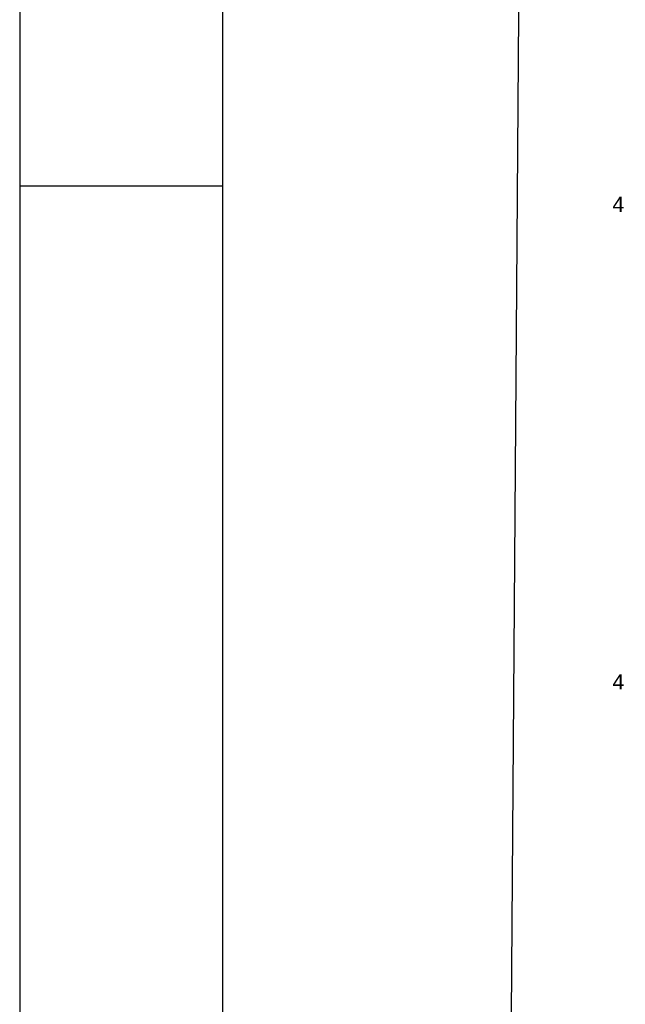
# Model space of a CAD drawing. Header units: millimetres. Extents: x -35 to 343, y 0 to 93.
# Tile 14 of 128: x -35 to -27, y 49 to 61. Entities that reach past the tile are written whole.
import ezdxf

# ---------------------------------------------------------------- set-up
doc = ezdxf.new("R2010")
doc.units = ezdxf.units.MM
doc.layers.add('EL-Textos pontos', color=2, linetype='Continuous', lineweight=20)
doc.styles.add('Arial', font='arial.ttf')

msp = doc.modelspace()

# ---------------------------------------------------------------- linework, layer by layer
at = {"color": 1}
msp.add_line((-34.8, 59.4), (-32.3, 59.4), dxfattribs=at)
at = {"color": 2}
msp.add_lwpolyline([(-34.8, 0), (84.1, 0), (84.1, 84.1), (-34.8, 84.1)], close=True, dxfattribs=at)
at = {"color": 6}
msp.add_lwpolyline([(-32.3, 1), (83.1, 1), (83.1, 83.1), (-32.3, 83.1)], close=True, dxfattribs=at)
at = {"color": 2, "linetype": 'Continuous'}
msp.add_lwpolyline([(-28.54202, 77.20339), (-29.02902, 10.53739), (51.55348, 9.83302)], dxfattribs=at)

# ---------------------------------------------------------------- texts
at = {"layer": 'EL-Textos pontos', "char_height": 0.18827, "width": 0.2259204, "attachment_point": 7, "line_spacing_factor": 0.798, "style": 'Arial'}
for insert in [(-27.50002, 59.07852), (-27.50002, 53.19852)]:
    msp.add_mtext('4', dxfattribs=dict(at, insert=insert))

doc.saveas('drawing.dxf')
